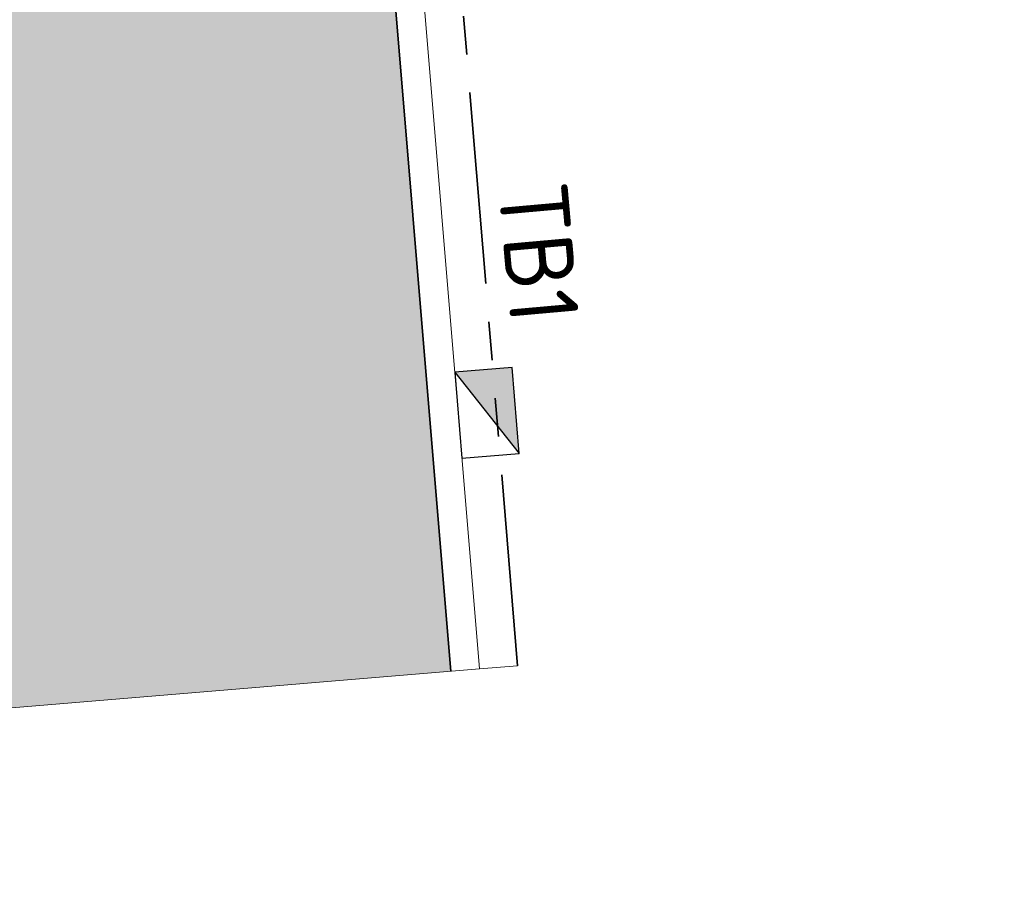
# Model space of a CAD drawing. Header units: metres. Extents: x 196651 to 397723, y 354703 to 710691.
# Tile 163 of 256: x 197872.28 to 197877.41, y 356116.25 to 356120.78. Entities that reach past the tile are written whole.
import ezdxf
from ezdxf.enums import TextEntityAlignment as Align

# ---------------------------------------------------------------- set-up
doc = ezdxf.new("R2010")
doc.units = ezdxf.units.M
doc.header["$MEASUREMENT"] = 0
doc.linetypes.add('VH-OPSLUITBAND_100X200', pattern=[16, 8, -2, 4, -2])
doc.linetypes.add('VH-TROTTOIRBAND_180-200', pattern=[20, 10, -2, 2, -2, 2, -2])
for name, color, linetype, lineweight in [('N-WE-GR-GRAS_BERM-A', 86, 'Continuous', 5), ('N-WE-VH-GOOT_TEGEL-G', 170, 'Continuous', 35), ('N-WE-VH-KANTOPSLUITING_TEKST-T', 7, 'VH-OPSLUITBAND_100X200', 35), ('N-WE-VH-KANTOPSLUITING_TROTTOIRBAND_180 200-G', 6, 'VH-TROTTOIRBAND_180-200', 35), ('N-WE-VH-KANTVERHARDING-G', 1, 'Continuous', 5), ('N-WE-VH-VERHARDING_ASFALT_DEKLAAG-G_ZWART', 252, 'Continuous', 5)]:
    doc.layers.add(name, color=color, linetype=linetype, lineweight=lineweight)
doc.layers.add('N-WE-RI-HWA_KOLK_TROTTOIR-S', color=150, linetype='Continuous')
doc.layers.add('X-XX-AL-HULPLIJNEN', color=4, linetype='Continuous', lineweight=25, plot=False)
doc.styles.add('NLCS-ISO', font='NLCS-ISO.ttf')

# ---------------------------------------------------------------- blocks, each defined once
blk = doc.blocks.new('N-SRI-HWA-KOLK_TROTTOIR-SO')
blk.add_hatch(color=256).paths.add_polyline_path([(1.125, 0.75), (-1.125, 0.75), (-1.125, -0.75)])
blk.add_line((-1.125, -0.75), (1.125, 0.75))
at = {"flags": 128}
blk.add_lwpolyline([(-1.125, -0.75), (1.125, -0.75), (1.125, 0.75), (-1.125, 0.75)], close=True, dxfattribs=at)
blk = doc.blocks.new('TEKST TB')
at = {"style": 'NLCS-ISO'}
blk.add_attdef('TEKST_TROTTOIRBANDEN', text='', height=0.36, rotation=0.3407, dxfattribs=at).set_placement((0, 0), align=Align.BOTTOM_CENTER)

msp = doc.modelspace()

# ---------------------------------------------------------------- hatches: boundary and pattern name
at = {"layer": 'N-WE-GR-GRAS_BERM-A'}
h = msp.add_hatch(dxfattribs=at)
h.set_pattern_fill('AGR-GRAS_01', color=256, scale=0.04, pattern_type=2)
h.set_pattern_definition([(0, (0, 0), (1, 1), [0.12, -0.8]), (45, (0.4, 0.2), (-0.113137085, 1.8667619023), [0.12, -0.8]), (30, (0.08, 0.12), (0.2274613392, 1.2860254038), [0.12, -0.8]), (15, (0.32, 0.48), (0.3856270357, 0.724494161), [0.12, -0.8]), (135, (0.16, 2), (-0.02828427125, -0.6505382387), [0.12, -0.8]), (150, (1.2, 0.4), (0.2156921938, -0.5864101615), [0.12, -0.8]), (165, (0.24, 0.04), (0.1434520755, -0.7010146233), [0.12, -0.8]), (85, (0.4, 0.4), (-0.8726773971, 1.0400164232), [0.12, -0.8]), (100, (0, 0), (-1.1121176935, 0.7787131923), [0.12, -0.8])])
h.paths.add_polyline_path([(198023.6749, 356118.823), (197974.173, 356123.5888), (197950.023, 356126.2133), (197937.6371, 356127.3175), (197884.3105, 356133.1121, 0.003613), (197882.7603, 356133.2692, 0.318684), (197874.9417, 356128.7589), (197875.8957, 356128.7854, 0.015836), (197877.1537, 356128.8603), (197885.7745, 356129.6479, -0.026297), (197888.621, 356129.7576), (197906.3767, 356129.5081, -0.005309), (197908.5761, 356129.4538), (197908.5768, 356129.4738), (197909.576, 356129.4337), (197909.576, 356129.4337, -0.015826), (197916.1145, 356128.9319), (197936.6466, 356126.7009, 0.004591), (197938.4716, 356126.5195), (197950.5454, 356125.4314), (197951.5414, 356125.3417), (197955.5955, 356124.9763, -0.004591), (197957.4888, 356124.7881), (197996.2079, 356120.5808), (197997.1999, 356120.4529, -0.008349), (198000.6325, 356120.0218), (198012.8414, 356118.281), (198022.1105, 356116.9593), (198022.1239, 356117.0584), (198023.1139, 356116.9173), (198023.5099, 356116.8608)])
at = {"layer": 'N-WE-VH-VERHARDING_ASFALT_DEKLAAG-G_ZWART'}
h = msp.add_hatch(color=256, dxfattribs=at)
h.dxf.hatch_style = 1
edge = h.paths.add_edge_path()
edge.add_line((197866.8724, 356124.9641), (197867.5515, 356116.8018))
edge.add_line((197867.5515, 356116.8018), (197874.5274, 356117.3821))
edge.add_line((197874.5274, 356117.3821), (197873.9332, 356124.5237))
edge.add_arc((197882.0552, 356125.1994), 8.15, 183.68294, 184.75561, ccw=False)
edge.add_arc((197882.0299, 356125.5035), 8.15, 182.42077, 185.82813, ccw=False)
edge.add_line((197873.8872, 356125.1592), (197866.8724, 356124.9641))

# ---------------------------------------------------------------- linework, layer by layer
at = {"layer": 'N-WE-VH-GOOT_TEGEL-G', "flags": 128}
msp.add_lwpolyline([(197874.5274, 356117.3821), (197873.9332, 356124.5237, -0.00468), (197873.922, 356124.6759, -0.01945), (197873.8822, 356125.3084, -0.014826)], format="xyb", dxfattribs=at)
at = {"layer": 'N-WE-VH-KANTOPSLUITING_TROTTOIRBAND_180 200-G', "ltscale": 0.1, "flags": 128}
msp.add_lwpolyline([(197874.8762, 356117.4111), (197874.6467, 356120.1692), (197874.5638, 356121.1657), (197874.282, 356124.5527, -0.008137), (197874.2439, 356125.0484)], format="xyb", dxfattribs=at)
at = {"layer": 'N-WE-VH-KANTVERHARDING-G', "flags": 128}
msp.add_lwpolyline([(197874.6769, 356117.3945), (197874.0827, 356124.5361, -0.004768), (197874.0715, 356124.6883, -0.014913), (197874.0371, 356125.1642)], format="xyb", dxfattribs=at)
for points in [[(197874.6769, 356117.3945), (197867.402, 356116.7893)], [(197874.6769, 356117.3945), (197874.8762, 356117.4111)]]:
    msp.add_lwpolyline(points, dxfattribs=at)
at = {"layer": 'X-XX-AL-HULPLIJNEN'}
msp.add_circle((197870.338, 356126.8619), 23.7589, dxfattribs=at)

# ---------------------------------------------------------------- block references
at = {"layer": 'N-WE-RI-HWA_KOLK_TROTTOIR-S', "xscale": 0.2000000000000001, "yscale": 0.2000000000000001, "zscale": 0.2000000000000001, "rotation": 274.755614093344}
msp.add_blockref('N-SRI-HWA-KOLK_TROTTOIR-SO', (197874.7163, 356118.7299), dxfattribs=at)
at = {"layer": 'N-WE-VH-KANTOPSLUITING_TEKST-T', "rotation": 274.7556140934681}
msp.add_blockref('TEKST TB', (197874.699, 356119.5407), dxfattribs=at).add_auto_attribs({'TEKST_TROTTOIRBANDEN': 'TB1'})

doc.saveas('drawing.dxf')
